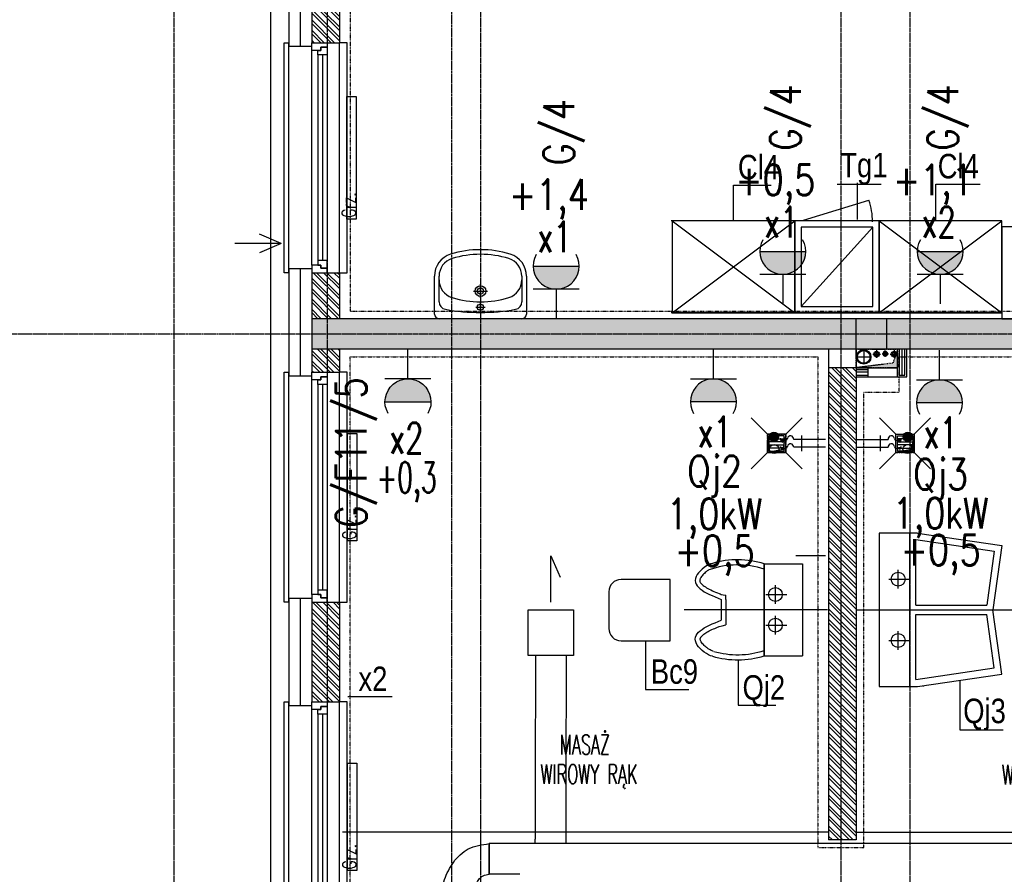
# Model space of a CAD drawing. Extents: x -7228 to 74941, y -112898 to 85621.
# Tile 238 of 256: x 51237 to 51879, y -9329 to -8771. Entities that reach past the tile are written whole.
import ezdxf
from ezdxf.enums import TextEntityAlignment as Align

# ---------------------------------------------------------------- set-up
doc = ezdxf.new("R2010")
doc.units = 0
for name, pattern in [('CENTER', [2, 1.25, -0.25, 0.25, -0.25]), ('DASHDOT', [1, 0.5, -0.25, 0, -0.25]), ('DASHED', [0.75, 0.5, -0.25]), ('DASHED2', [0.375, 0.25, -0.125]), ('DIVIDE', [31.75, 12.7, -6.35, 0, -6.35, 0, -6.35])]:
    doc.linetypes.add(name, pattern=pattern)
doc.layers.get('0').update_dxf_attribs({"color": 101, "linetype": 'CONTINUOUS'})
doc.layers.add('-A_NR', color=8, linetype='CONTINUOUS', plot=False)
for name, color, linetype in [('-A_WOD_KAN', 254, 'CONTINUOUS'), ('Drz---drzwi', 5, 'CONTINUOUS'), ('E35', 6, 'CONTINUOUS'), ('E50', 3, 'CONTINUOUS'), ('Ins-co', 2, 'CONTINUOUS'), ('Ins-kan', 54, 'CONTINUOUS'), ('Ins-went', 141, 'CONTINUOUS'), ('Ins-wod', 4, 'CONTINUOUS'), ('Okn---okna', 5, 'CONTINUOUS'), ('Opis-pom', 6, 'CONTINUOUS'), ('Os-osie glowne', 1, 'CENTER'), ('Sc-beton', 7, 'CONTINUOUS'), ('Sc-beton-hatch', 86, 'CONTINUOUS'), ('Sc-cegla pustak', 42, 'CONTINUOUS'), ('Sc-cegla pustak-hatch', 8, 'CONTINUOUS'), ('Sc-gk', 120, 'CONTINUOUS'), ('Sc-izolacja term-styropian', 151, 'STYROPIAN-KA'), ('Suf-widok', 8, 'CONTINUOUS'), ('W-idok', 8, 'CONTINUOUS'), ('W-idok pod', 5, 'DASHED'), ('W-otwor-strop', 1, 'CONTINUOUS'), ('Wyp-meble', 155, 'CONTINUOUS'), ('Wyp-sanitar', 131, 'CONTINUOUS')]:
    doc.layers.add(name, color=color, linetype=linetype)
doc.styles.add('ARIAL_CE', font='ARIAL.TTF', dxfattribs={"width": 0.8})
doc.styles.add('dwg_opis podstawowy', font='romans.shx', dxfattribs={"width": 0.9})
doc.styles.add('ROMANS', font='romans', dxfattribs={"width": 0.85})
doc.linetypes.add('BATTING', pattern='A,0.0001,-0.1,[134,ltypeshp.shx,S=0.1,R=0,X=-0.1,Y=0],-0.2,[134,ltypeshp.shx,S=0.1,R=180,X=0.1,Y=0],-0.1', length=0.4001)
doc.linetypes.add('STYROPIAN-KA', pattern='A,0.0001,-0.1,[135,ltypeshp.shx,S=0.1,R=0,X=-0.1,Y=0],0,[135,ltypeshp.shx,S=0.1,R=180,X=0.1,Y=0],-0.1', length=0.2001)
doc.linetypes.add('ZIGZAG', pattern='A,0.00254,-5.08,[131,ltypeshp.shx,S=5.08,R=0,X=-5.08,Y=0],-10.16,[131,ltypeshp.shx,S=5.08,R=180,X=5.08,Y=0],-5.08', length=20.32254)

# ---------------------------------------------------------------- blocks, each defined once
blk = doc.blocks.new('_VKDFJGKDFHFJ')
for p, q in [((-28, -150), (-28, 0)), ((-28, 0), (-25, 0)), ((13, 0), (8, 0)), ((13, -150), (13, 0)), ((-10, -145), (-10, -5)), ((-6, -8), (-6, -142)), ((-3, -8), (-3, -142)), ((0, -8), (0, -142)), ((-25, -150), (-28, -150)), ((8, -150), (13, -150))]:
    blk.add_line(p, q)
at = {"linetype": 'DASHED2'}
for p, q in [((8, -150), (8, 0)), ((-25, -150), (-25, 0))]:
    blk.add_line(p, q, dxfattribs=at)
for points in [[(-10, -5), (-10, 0), (0, 0), (0, -3), (-4, -3), (-4, -5)], [(-6, -8), (-6, -5), (-4, -5), (-4, -3), (0, -3), (0, -5), (0, -8)], [(-10, -145), (-10, -150), (0, -150), (0, -147), (-4, -147), (-4, -145)], [(-6, -142), (-6, -145), (-4, -145), (-4, -147), (0, -147), (0, -145), (0, -142)]]:
    blk.add_lwpolyline(points, close=True)
blk = doc.blocks.new('umywalka_60x45')
at = {"ltscale": 25}
for p, q in [((-27, 0), (27, 0)), ((-30, -27.72), (-30, -3)), ((0, -4.5), (0, -10.5)), ((30, -3), (30, -27.72)), ((-27, -27.72), (-27, -11.03)), ((3, -7.5), (-3, -7.5)), ((27, -11.03), (27, -27.72)), ((4.5, -18), (-4.5, -18)), ((0, -13.5), (0, -22.5))]:
    blk.add_line(p, q, dxfattribs=at)
for centre, radius in [((0, -7.5), 2), ((0, -18), 3.5), ((0, -18), 2)]:
    blk.add_circle(centre, radius, dxfattribs=at)
for centre, radius, start, end in [((27, -3), 3, 0, 90), ((-27, -3), 3, 90, 180), ((-22, -11.03), 5, 100.52627, 180), ((0, -129.43), 125.43, 79.47373, 100.52627), ((22, -11.03), 5, 0, 79.47373), ((0, -73.4), 62.4, 72.6871, 107.3129), ((-15, -25.28), 12, 107.3129, 180), ((15, -25.28), 12, 0, 72.6871), ((-15, -27.72), 15, 180, 252.6871), ((-15, -27.72), 12, 180, 252.6871), ((15, -27.72), 12, 287.3129, 0), ((15, -27.72), 15, 287.3129, 0), ((0, 20.4), 65.4, 252.6871, 287.3129), ((0, 20.4), 62.4, 252.6871, 287.3129)]:
    blk.add_arc(centre, radius, start, end, dxfattribs=at)
blk = doc.blocks.new('_STRZAŁKA_WENT')
for q in [(-6.02, -14.01), (0, -30.24), (6.02, -14.01)]:
    blk.add_line((0, 0), q)
blk = doc.blocks.new('_dkjhsjhkfgh')
at = {"layer": 'Ins-went', "ltscale": 2}
for p, q in [((765.64, 1692.62), (765.64, 1695.62)), ((785.64, 1695.62), (785.64, 1692.62)), ((735.64, 1692.62), (735.64, 1672.62)), ((735.64, 1672.62), (735.64, 1692.62)), ((739.64, 1692.62), (735.64, 1692.62)), ((752.64, 1692.62), (739.64, 1692.62)), ((755.64, 1692.62), (752.64, 1692.62)), ((795.64, 1692.62), (755.64, 1692.62)), ((1143.94, 1692.62), (795.64, 1692.62)), ((739.64, 1672.62), (735.64, 1672.62)), ((752.64, 1672.62), (739.64, 1672.62)), ((755.64, 1672.62), (752.64, 1672.62))]:
    blk.add_line(p, q, dxfattribs=at)
blk.add_lwpolyline([(775.84, 1850.1), (775.84, 1880.33), (781.86, 1866.32)], dxfattribs=at)
blk.add_lwpolyline([(760.99, 1845.1), (790.69, 1845.1), (790.69, 1815.4), (760.99, 1815.4)], close=True, dxfattribs=at)
for points in [[(765.84, 1815.4), (765.64, 1695.62)], [(785.84, 1815.4), (785.64, 1695.62)], [(700.22, 1607.08), (700.46, 1630.46), (703.15, 1656.72), (706.54, 1669.18), (712.37, 1680.42), (722.08, 1689.21), (735.64, 1692.62)], [(720.22, 1607.08), (720.45, 1629.72), (722.78, 1652.9), (725.31, 1662.26), (728.56, 1668.68), (731.77, 1671.71), (735.64, 1672.62)]]:
    blk.add_spline(points, degree=3, dxfattribs=at)
blk = doc.blocks.new('_ODWODNIENIE_KRATKA')
for p, q in [((-12, 0), (-22.61, 10.61)), ((0, 0), (10.61, 10.61)), ((-11, -2.99), (-1, -2.99)), ((-1, -4.99), (-11, -4.99)), ((-22.61, -22.6), (-12, -11.99)), ((-11, -6.99), (-1, -6.99)), ((-1, -8.99), (-11, -8.99)), ((10.61, -22.6), (0, -11.99))]:
    blk.add_line(p, q)
for points in [[(0, -11.99), (0, 0), (-12, 0), (-12, -11.99)], [(-1, -10.99), (-1, -1), (-11, -1), (-11, -10.99)]]:
    blk.add_lwpolyline(points, close=True)
blk = doc.blocks.new('G1')
at = {"layer": 'E35'}
blk.add_hatch(color=256, dxfattribs=at).paths.add_polyline_path([(10, 22.85), (-10, 22.85, 1)])
for p, q in [((-10, 22.85), (10, 22.85)), ((10, 12.85), (-10, 12.85))]:
    blk.add_line(p, q, dxfattribs=at)
blk.add_arc((0, 22.85), 10, 150, 30, dxfattribs=at)
at = {"layer": 'E50'}
blk.add_line((0, 12.85), (0, 0), dxfattribs=at)
blk = doc.blocks.new('g2')
at = {"layer": 'E35'}
blk.add_line((15, 19.27), (-15, 19.27), dxfattribs=at)
blk.add_arc((0, 34.27), 15, 150, 30, dxfattribs=at)
at = {"layer": 'E50'}
blk.add_line((0, 19.27), (0, 0), dxfattribs=at)

msp = doc.modelspace()

# ---------------------------------------------------------------- hatches: boundary and pattern name
at = {"layer": 'E35'}
msp.add_hatch(color=256, dxfattribs=at).paths.add_polyline_path([(51475.281, -9020.39), (51505.281, -9020.39, 1)])
at = {"layer": 'Ins-wod'}
msp.add_hatch(color=256, dxfattribs=at).paths.add_polyline_path([(51731.909, -9043.209, 1), (51725.918, -9043.209, 1)])
h = msp.add_hatch(color=256, dxfattribs=at)
edge = h.paths.add_edge_path()
edge.add_ellipse((51816.219, -9043.209), major_axis=(2.118, 2.118), ratio=1, start_angle=-45, end_angle=135, ccw=False)
edge.add_ellipse((51816.219, -9043.209), major_axis=(2.118, 2.118), ratio=1, start_angle=135, end_angle=315, ccw=False)
at = {"layer": 'Sc-beton-hatch'}
h = msp.add_hatch(dxfattribs=at)
h.set_pattern_fill('ANSI33', color=256, style=0)
h.paths.add_polyline_path([(53417.547, -5966.119), (53397.547, -5966.119), (53397.547, -6066.119), (53347.547, -6066.119), (53347.547, -6086.119), (53397.547, -6086.119), (53397.547, -6539.119), (53417.547, -6539.119)])
h.paths.add_polyline_path([(52727.547, -5896.063), (52727.547, -6126.119), (52747.547, -6126.119), (52747.547, -6086.119), (52787.547, -6086.119), (52787.547, -6066.119), (52747.547, -6066.119), (52747.547, -5893.275, 0.0068353), (53006.666, -5853.258), (53003.652, -5833.484, -0.0084051), (52685.545, -5881.599), (52688.203, -5901.422, 0.0010351)])
h.paths.add_polyline_path([(52755.047, -6461.119), (52720.047, -6461.119), (52720.047, -6496.119), (52755.047, -6496.119)])
h.paths.add_polyline_path([(52712.547, -6843.119), (52747.547, -6843.119), (52747.547, -6808.119), (52712.547, -6808.119)])
h.paths.add_polyline_path([(53417.547, -6674.119), (53397.547, -6674.119), (53397.547, -6896.119), (53417.547, -6896.119)])
h.paths.add_polyline_path([(52002.547, -6461.119), (51967.547, -6461.119), (51967.547, -6496.119), (52002.547, -6496.119)], flags=17)
h.paths.add_polyline_path([(51782.547, -6476.119), (51782.547, -5979.405, 0.0063955), (52027.547, -5966.832), (52026.267, -5946.873, -0.0079596), (51721.947, -5961.536), (51722.592, -5981.526, 0.0010422), (51762.547, -5980.155), (51762.547, -6648.119), (51782.547, -6648.119), (51782.547, -6496.119), (51815.547, -6496.119), (51815.547, -6496.115), (51815.547, -6476.119)])
h.paths.add_polyline_path([(51327.547, -6828.119), (51427.547, -6828.119), (51427.547, -7026.119), (51447.547, -7026.119), (51447.547, -6828.119), (51782.547, -6828.119), (51782.547, -6803.119), (51762.547, -6803.119), (51762.547, -6808.119), (51347.547, -6808.119), (51347.547, -5986.279, 0.0010428), (51387.547, -5986.471), (51387.602, -5966.468, -0.0015651), (51327.547, -5966.119)])
h.paths.add_polyline_path([(51987.547, -6808.119), (51967.547, -6808.119), (51967.547, -7466.119), (51944.547, -7466.119), (51944.547, -7486.119), (51967.547, -7486.119), (51967.547, -8068.619), (51987.547, -8068.619), (51987.547, -7486.119), (52278.547, -7486.119), (52278.547, -7801.119), (52298.547, -7801.119), (52351.547, -7801.119), (52351.547, -7781.119), (52298.547, -7781.119), (52298.547, -7466.119), (51987.547, -7466.119)])
h.paths.add_polyline_path([(51427.547, -7276.119), (51447.547, -7276.119), (51447.547, -7176.119), (51427.547, -7176.119)])
h.paths.add_polyline_path([(51427.547, -7526.119), (51447.547, -7526.119), (51447.547, -7486.119), (51487.547, -7486.119), (51487.547, -7466.119), (51447.547, -7466.119), (51447.547, -7426.119), (51427.547, -7426.119)])
h.paths.add_polyline_path([(51807.547, -7486.119), (51807.547, -7466.119), (51742.547, -7466.119), (51742.547, -7486.119)])
h.paths.add_polyline_path([(52351.547, -7486.119), (52351.547, -7466.119), (52298.547, -7466.119), (52298.547, -7486.119)], flags=17)
h.paths.add_polyline_path([(52573.547, -7486.119), (52573.547, -7466.119), (52485.547, -7466.119), (52485.547, -7486.119)])
h.paths.add_polyline_path([(52727.547, -7466.119), (52707.547, -7466.119), (52707.547, -7486.119), (52727.547, -7486.119)])
h.paths.add_polyline_path([(52747.547, -7466.119), (52727.547, -7466.119), (52727.547, -7486.119), (52727.547, -7781.119), (52707.547, -7781.119), (52707.547, -7801.119), (52747.547, -7801.119)])
h.paths.add_polyline_path([(52505.547, -7781.119), (52485.547, -7781.119), (52485.547, -7801.119), (52573.547, -7801.119), (52573.547, -7781.119), (52520.547, -7781.119), (52520.547, -7486.119), (52505.547, -7486.119)])
h.paths.add_polyline_path([(53417.547, -7316.119), (53397.547, -7316.119), (53397.547, -7666.119), (53417.547, -7666.119)])
h.paths.add_polyline_path([(53417.547, -7766.119), (53397.547, -7766.119), (53397.547, -8031.119), (53417.547, -8031.119)])
h.paths.add_polyline_path([(53397.547, -8216.119), (53349.547, -8216.119), (53349.547, -8236.119), (53397.547, -8236.119), (53397.547, -8841.119), (53417.547, -8841.119), (53417.547, -8181.119), (53397.547, -8181.119)])
h.paths.add_polyline_path([(53150.547, -8216.119), (53150.547, -8236.119), (53244.547, -8236.119), (53244.547, -8216.119)])
h.paths.add_polyline_path([(52922.547, -8216.119), (52922.547, -8236.119), (53025.547, -8236.119), (53025.547, -8216.119)])
h.paths.add_polyline_path([(52727.547, -8236.119), (52727.547, -8966.119), (52702.547, -8966.119), (52702.547, -8986.119), (52747.547, -8986.119), (52747.547, -8236.119), (52787.547, -8236.119), (52787.547, -8216.119), (52244.047, -8216.119), (52244.047, -8236.119)])
h.paths.add_polyline_path([(51967.547, -8216.119), (51447.547, -8216.119), (51447.547, -8156.119), (51427.547, -8156.119), (51427.547, -8236.119), (51762.547, -8236.119), (52109.047, -8236.119), (52109.047, -8216.119), (51987.547, -8216.119), (51987.547, -8168.619), (51967.547, -8168.619)])
h.paths.add_polyline_path([(51427.547, -8006.119), (51447.547, -8006.119), (51447.547, -7963.119), (51427.547, -7963.119)])
h.paths.add_polyline_path([(51447.547, -7676.119), (51427.547, -7676.119), (51427.547, -7873.119), (51447.547, -7873.119)])
h.paths.add_polyline_path([(51762.547, -8986.119), (51782.547, -8986.119), (51782.547, -8966.119), (51427.547, -8966.119), (51427.547, -8986.119)])
h.paths.add_polyline_path([(51782.547, -8986.119), (51802.547, -8986.119), (51802.547, -8966.119), (51782.547, -8966.119)])
h.paths.add_polyline_path([(51802.547, -8966.119), (51802.547, -8986.119), (52114.047, -8986.119), (52114.047, -8966.119)])
h.paths.add_polyline_path([(52339.547, -8986.119), (52339.547, -8966.119), (52244.047, -8966.119), (52244.047, -8986.119)], flags=17)
h.paths.add_polyline_path([(52449.547, -8966.119), (52449.547, -8986.119), (52592.547, -8986.119), (52592.547, -8966.119)])
h.paths.add_polyline_path([(52967.547, -8966.119), (52967.547, -8986.119), (53045.547, -8986.119), (53045.547, -8966.119)])
h.paths.add_polyline_path([(53155.547, -8966.119), (53155.547, -8986.119), (53397.547, -8986.119), (53397.547, -9011.119), (53417.547, -9011.119), (53417.547, -8941.119), (53397.547, -8941.119), (53397.547, -8966.119)])
h.paths.add_polyline_path([(53397.547, -9134.119), (53362.547, -9134.119), (53362.547, -9440.619), (53382.547, -9440.619), (53382.547, -9154.119), (53417.547, -9154.119), (53417.547, -9111.119), (53397.547, -9111.119)])
h.paths.add_polyline_path([(53382.547, -9560.619), (53362.547, -9560.619), (53362.547, -9616.119), (52967.547, -9616.119), (52967.547, -9641.119), (53362.547, -9641.119), (53362.547, -9671.119), (53382.547, -9671.119), (53382.547, -9641.119)])
h.paths.add_polyline_path([(53417.547, -9856.119), (53382.547, -9856.119), (53382.547, -9821.119), (53362.547, -9821.119), (53362.547, -9876.119), (53397.547, -9876.119), (53397.547, -10283.619), (53397.547, -10466.119), (52747.547, -10466.119), (52747.547, -10421.119), (52727.547, -10421.119), (52727.547, -10486.119), (53397.547, -10486.119), (53397.547, -10915.39), (53397.547, -10976.119), (53417.547, -10976.119), (53417.547, -10576.119), (53417.547, -10403.619)])
h.paths.add_polyline_path([(52747.547, -10095.119), (52727.547, -10095.119), (52727.547, -10291.119), (52747.547, -10291.119)], flags=17)
h.paths.add_polyline_path([(52727.547, -9985.119), (52747.547, -9985.119), (52747.547, -9206.119), (52727.547, -9206.119), (52727.547, -9616.119), (52431.547, -9616.119), (52431.547, -9641.119), (52727.547, -9641.119)])
h.paths.add_polyline_path([(52280.547, -9616.119), (52280.547, -9641.119), (52321.547, -9641.119), (52321.547, -9616.119)])
h.paths.add_polyline_path([(52058.547, -9641.119), (52058.547, -9616.119), (51942.547, -9616.119), (51942.547, -9641.119)])
h.paths.add_polyline_path([(51842.547, -9641.119), (51842.547, -9616.119), (51547.547, -9616.119), (51547.547, -9601.119), (51527.547, -9601.119), (51527.547, -9616.119), (51287.547, -9616.119), (51287.547, -9641.119), (51527.547, -9641.119), (51527.547, -10036.619), (51547.547, -10036.619), (51547.547, -9641.119)])
h.paths.add_polyline_path([(51547.547, -9472.119), (51527.547, -9472.119), (51527.547, -9504.119), (51547.547, -9504.119)])
h.paths.add_polyline_path([(51237.547, -9641.119), (51237.547, -9616.119), (51187.547, -9616.119), (51187.547, -9641.119)])
h.paths.add_polyline_path([(51137.547, -9641.119), (51137.547, -9616.119), (51087.547, -9616.119), (51087.547, -9641.119)])
h.paths.add_polyline_path([(51037.547, -9641.119), (51037.547, -9616.119), (50987.547, -9616.119), (50987.547, -9641.119)])
h.paths.add_polyline_path([(50937.547, -9641.119), (50937.547, -9616.119), (50897.547, -9616.119), (50897.547, -10523.119), (50997.547, -10523.119), (50997.547, -10538.119), (51017.547, -10538.119), (51017.547, -10503.119), (50917.547, -10503.119), (50917.547, -9641.119)])
h.paths.add_polyline_path([(52058.547, -9962.119), (52058.547, -9944.119), (51944.547, -9944.119), (51944.547, -9962.119)])
h.paths.add_polyline_path([(51527.547, -10291.119), (51547.547, -10291.119), (51547.547, -10136.619), (51527.547, -10136.619)])
h.paths.add_polyline_path([(51017.547, -10656.119), (51017.547, -10638.119), (50997.547, -10638.119), (50997.547, -10656.119), (50797.547, -10656.119), (50797.547, -11011.119), (51527.547, -11011.119), (51527.547, -11051.119), (51547.547, -11051.119), (51547.547, -11011.119), (51597.547, -11011.119), (51597.547, -10991.119), (51547.547, -10991.119), (51547.547, -10836.119), (51527.547, -10836.119), (51527.547, -10991.119), (50817.547, -10991.119), (50817.547, -10676.119), (51527.547, -10676.119), (51527.547, -10686.119), (51547.547, -10686.119), (51547.547, -10421.119), (51527.547, -10421.119), (51527.547, -10656.119)])
h.paths.add_polyline_path([(51987.547, -10486.119), (52104.047, -10486.119), (52104.047, -10466.119), (51767.547, -10466.119), (51767.547, -10486.119), (51967.547, -10486.119), (51967.547, -10991.119), (51747.547, -10991.119), (51747.547, -11011.119), (51807.547, -11011.119), (51807.547, -11051.119), (51827.547, -11051.119), (51827.547, -11011.119), (52087.547, -11011.119), (52087.547, -10991.119), (51987.547, -10991.119)])
h.paths.add_polyline_path([(52214.047, -10466.119), (52214.047, -10486.119), (52278.547, -10486.119), (52278.547, -10991.119), (52237.547, -10991.119), (52237.547, -11011.119), (52819.547, -11011.119), (52819.547, -10991.119), (52298.547, -10991.119), (52298.547, -10466.119)])
h.paths.add_polyline_path([(53382.547, -11011.119), (53382.547, -10991.119), (53337.547, -10991.119), (53337.547, -11011.119)])
h.paths.add_polyline_path([(53400.047, -10993.619), (53382.547, -11011.119), (53417.547, -11011.119)])
h.paths.add_polyline_path([(53382.547, -10976.119), (53382.547, -11011.119), (53400.047, -10993.619)])
h.paths.add_polyline_path([(53382.547, -10976.119), (53400.047, -10993.619), (53417.547, -10976.119)])
h.paths.add_polyline_path([(53417.547, -10976.119), (53400.047, -10993.619), (53417.547, -11011.119)])
at = {"layer": 'Sc-cegla pustak-hatch'}
h = msp.add_hatch(dxfattribs=at)
h.set_pattern_fill('ANSI32', color=256, scale=0.5, angle=90, style=0)
h.paths.add_polyline_path([(52792.547, -7484.119), (52792.547, -7466.119), (52747.547, -7466.119), (52747.547, -7484.119)])
h.paths.add_polyline_path([(52967.547, -7484.119), (52967.547, -7996.119), (52985.547, -7996.119), (52985.547, -7969.119), (53059.547, -7969.119), (53067.547, -7969.119), (53067.547, -7977.119), (53059.547, -7977.119), (53059.547, -7996.119), (53085.347, -7996.119), (53085.347, -7978.119), (53077.547, -7978.119), (53077.547, -7951.119), (52985.547, -7951.119), (52985.547, -7602.119), (53050.547, -7602.119), (53050.547, -7584.119), (52985.547, -7584.119), (52985.547, -7466.119), (52922.547, -7466.119), (52922.547, -7484.119)])
h.paths.add_polyline_path([(53150.547, -7584.119), (53150.547, -7602.119), (53397.547, -7602.119), (53397.547, -7584.119)])
h.paths.add_polyline_path([(53397.547, -7996.119), (53397.547, -7978.119), (53185.347, -7978.119), (53185.347, -7996.119)])
h.paths.add_polyline_path([(52967.547, -8464.119), (52985.547, -8464.119), (52985.547, -8236.119), (52967.547, -8236.119)])
h.paths.add_polyline_path([(52095.547, -7978.119), (52095.547, -7710.119), (52077.547, -7710.119), (52077.547, -7996.119), (52278.547, -7996.119), (52278.547, -8038.619), (52296.547, -8038.619), (52296.547, -7968.119), (52278.547, -7968.119), (52278.547, -7978.119)])
h.paths.add_polyline_path([(52296.547, -7801.119), (52278.547, -7801.119), (52278.547, -7868.119), (52296.547, -7868.119)])
h.paths.add_polyline_path([(51902.547, -7978.119), (51902.547, -7996.119), (51967.547, -7996.119), (51967.547, -7978.119)])
h.paths.add_polyline_path([(51802.547, -7996.119), (51802.547, -7978.119), (51744.547, -7978.119), (51744.547, -7996.119)])
h.paths.add_polyline_path([(51654.547, -7996.119), (51654.547, -7978.119), (51447.547, -7978.119), (51447.547, -7996.119)])
h.paths.add_polyline_path([(51427.547, -8356.119), (51445.547, -8356.119), (51445.547, -8236.119), (51427.547, -8236.119)])
h.paths.add_polyline_path([(51427.547, -8571.119), (51445.547, -8571.119), (51445.547, -8566.119), (52040.547, -8566.119), (52040.547, -8630.119), (52058.547, -8630.119), (52058.547, -8492.119), (52040.547, -8492.119), (52040.547, -8548.119), (51782.547, -8548.119), (51782.547, -8466.119), (51764.547, -8466.119), (51764.547, -8548.119), (51445.547, -8548.119), (51445.547, -8506.119), (51427.547, -8506.119)])
h.paths.add_polyline_path([(51782.547, -8236.119), (51764.547, -8236.119), (51764.547, -8366.119), (51782.547, -8366.119)])
h.paths.add_polyline_path([(52058.547, -8236.119), (52040.547, -8236.119), (52040.547, -8392.119), (52058.547, -8392.119)])
h.paths.add_polyline_path([(52296.547, -8168.619), (52278.547, -8168.619), (52278.547, -8216.119), (52296.547, -8216.119)])
h.paths.add_polyline_path([(52296.547, -8236.119), (52278.547, -8236.119), (52278.547, -8966.119), (52296.547, -8966.119), (52296.547, -8570.119), (52592.547, -8570.119), (52592.547, -8552.119), (52296.547, -8552.119)])
h.paths.add_polyline_path([(52058.547, -8730.119), (52040.547, -8730.119), (52040.547, -8966.119), (52058.547, -8966.119)])
h.paths.add_polyline_path([(51445.547, -8721.119), (51427.547, -8721.119), (51427.547, -8786.119), (51445.547, -8786.119)])
h.paths.add_polyline_path([(51427.547, -8966.119), (51445.547, -8966.119), (51445.547, -8936.119), (51427.547, -8936.119)])
h.paths.add_polyline_path([(51445.547, -9001.119), (51445.547, -8986.119), (51427.547, -8986.119), (51427.547, -9001.119)])
h.paths.add_polyline_path([(51427.547, -9216.119), (51445.547, -9216.119), (51445.547, -9151.119), (51427.547, -9151.119)])
h.paths.add_polyline_path([(51427.547, -9490.119), (51527.547, -9490.119), (51527.547, -9472.119), (51445.547, -9472.119), (51445.547, -9366.119), (51427.547, -9366.119)])
h.paths.add_polyline_path([(51764.547, -9306.119), (51782.547, -9306.119), (51782.547, -8998.119), (51764.547, -8998.119)])
h.paths.add_polyline_path([(52040.547, -9616.119), (52058.547, -9616.119), (52058.547, -9461.119), (52040.547, -9461.119)])
h.paths.add_polyline_path([(52040.547, -9361.119), (52058.547, -9361.119), (52058.547, -8986.119), (52040.547, -8986.119)])
h.paths.add_polyline_path([(52727.547, -8570.119), (52727.547, -8552.119), (52702.547, -8552.119), (52702.547, -8570.119)])
h.paths.add_polyline_path([(52994.547, -8594.119), (52994.547, -8668.119), (52967.547, -8668.119), (52967.547, -8966.119), (52985.547, -8966.119), (52985.547, -8686.119), (53397.547, -8686.119), (53397.547, -8668.119), (53012.547, -8668.119), (53012.547, -8576.119), (52985.547, -8576.119), (52985.547, -8554.119), (52967.547, -8554.119), (52967.547, -8594.119)])
h.paths.add_polyline_path([(52985.547, -9224.119), (52985.547, -8986.119), (52967.547, -8986.119), (52967.547, -9206.119), (52922.547, -9206.119), (52922.547, -9224.119)])
h.paths.add_polyline_path([(52967.547, -9344.119), (52967.547, -9362.119), (53362.547, -9362.119), (53362.547, -9344.119)])
h.paths.add_polyline_path([(52674.547, -9206.119), (52674.547, -9224.119), (52712.547, -9224.119), (52727.547, -9224.119), (52727.547, -9206.119)])
h.paths.add_polyline_path([(52792.547, -9224.119), (52792.547, -9206.119), (52747.547, -9206.119), (52747.547, -9224.119)])
h.paths.add_polyline_path([(52564.547, -9224.119), (52564.547, -9206.119), (52482.547, -9206.119), (52482.547, -9161.119), (52464.547, -9161.119), (52464.547, -9206.119), (52449.547, -9206.119), (52449.547, -9224.119)])
h.paths.add_polyline_path([(52482.547, -8986.119), (52464.547, -8986.119), (52464.547, -9031.119), (52482.547, -9031.119)])
h.paths.add_polyline_path([(52280.547, -9206.119), (52280.547, -9616.119), (52298.547, -9616.119), (52298.547, -9224.119), (52339.547, -9224.119), (52339.547, -9206.119)])
h.paths.add_polyline_path([(51547.547, -9944.119), (51547.547, -9962.119), (51764.547, -9962.119), (51764.547, -10228.119), (51547.547, -10228.119), (51547.547, -10246.119), (52058.547, -10246.119), (52058.547, -10151.619), (52040.547, -10151.619), (52040.547, -10228.119), (51782.547, -10228.119), (51782.547, -9962.119), (51944.547, -9962.119), (51944.547, -9944.119)])
h.paths.add_polyline_path([(52058.547, -9962.119), (52040.547, -9962.119), (52040.547, -10051.619), (52058.547, -10051.619)], flags=17)
h.paths.add_polyline_path([(52058.547, -9641.119), (52040.547, -9641.119), (52040.547, -9944.119), (52058.547, -9944.119)])
h.paths.add_polyline_path([(52680.659, -9975.119), (52680.659, -9957.119), (52298.547, -9957.119), (52298.547, -9641.119), (52280.547, -9641.119), (52280.547, -10291.119), (52298.547, -10291.119), (52298.547, -10246.119), (52727.547, -10246.119), (52727.547, -10228.119), (52298.547, -10228.119), (52298.547, -9975.119)])
h.paths.add_polyline_path([(53362.547, -9876.119), (53362.547, -9858.119), (52967.547, -9858.119), (52967.547, -9876.119)])
h.paths.add_polyline_path([(52967.547, -10118.119), (52985.547, -10118.119), (52985.547, -10108.119), (53397.547, -10108.119), (53397.547, -10090.119), (52985.547, -10090.119), (52985.547, -9984.119), (52967.547, -9984.119)])
h.paths.add_polyline_path([(52985.547, -10238.119), (52985.547, -10228.119), (52967.547, -10228.119), (52967.547, -10356.119), (52985.547, -10356.119), (52985.547, -10256.119), (53135.547, -10256.119), (53135.547, -10466.119), (53153.547, -10466.119), (53153.547, -10238.119)])
h.paths.add_polyline_path([(52967.547, -10456.119), (52967.547, -10466.119), (52985.547, -10466.119), (52985.547, -10456.119)])
h.paths.add_polyline_path([(52280.547, -10466.119), (52298.547, -10466.119), (52298.547, -10421.119), (52280.547, -10421.119)])
h.paths.add_polyline_path([(51785.547, -10656.119), (51785.547, -10596.119), (51767.547, -10596.119), (51767.547, -10686.119), (51785.547, -10686.119), (51785.547, -10674.119), (51967.547, -10674.119), (51967.547, -10656.119)])
h.paths.add_polyline_path([(51785.547, -10786.119), (51767.547, -10786.119), (51767.547, -10991.119), (51785.547, -10991.119)])
h.paths.add_polyline_path([(51785.547, -10496.119), (51785.547, -10486.119), (51767.547, -10486.119), (51767.547, -10496.119)])
at = {"layer": 'W-otwor-strop'}
for points in [[(51782.547, -8998.119), (51809.547, -8998.119), (51809.547, -8986.119), (51806.547, -8995.119)], [(51734.689, -9051.474), (51724.689, -9053.474), (51736.689, -9053.474), (51736.689, -9041.532)]]:
    msp.add_hatch(color=256, dxfattribs=at).paths.add_polyline_path(points)
h = msp.add_hatch(color=256, dxfattribs=at)
h.paths.add_polyline_path([(51820.406, -9041.532), (51818.406, -9051.474), (51817.547, -9051.646), (51817.547, -9053.474), (51820.406, -9053.474)])
h.paths.add_polyline_path([(51817.547, -9051.646), (51808.406, -9053.474), (51817.547, -9053.474)])

# ---------------------------------------------------------------- linework, layer by layer
at = {"layer": '-A_NR', "ltscale": 0.5}
for p, q in [((51702.547, -8902.252), (51702.547, -8879.137)), ((51702.547, -8879.137), (51727.1, -8879.137)), ((51770.047, -8878.331), (51798.828, -8878.331)), ((51783.449, -8901.421), (51783.449, -8877.501)), ((51834.523, -8902.252), (51834.523, -8878.331)), ((51834.523, -8878.331), (51863.304, -8878.331)), ((51645.212, -9176.204), (51645.212, -9207.978)), ((51705.671, -9188.62), (51705.671, -9218.221)), ((51451.145, -9212.541), (51479.943, -9212.541)), ((51645.212, -9207.978), (51673.348, -9207.978))]:
    msp.add_line(p, q, dxfattribs=at)
at = {"layer": '-A_NR', "color": 8}
for p, q in [((51850.047, -9201.971), (51850.047, -9234.275)), ((51705.671, -9218.221), (51730.131, -9218.221)), ((51850.047, -9234.275), (51878.41, -9234.275))]:
    msp.add_line(p, q, dxfattribs=at)
at = {"layer": '-A_WOD_KAN', "color": 254}
msp.add_line((51733.035, -9044.326), (51735.621, -9044.764), dxfattribs=at)
at = {"layer": 'Drz---drzwi', "linetype": 'ZIGZAG', "ltscale": 0.02}
for points in [[(51764.547, -9301.119), (51447.547, -9301.119)], [(51782.547, -9301.119), (52040.547, -9301.119)]]:
    msp.add_lwpolyline(points, dxfattribs=at)
at = {"layer": 'E35'}
msp.add_line((51475.281, -9020.39), (51505.281, -9020.39), dxfattribs=at)
at = {"layer": 'E50'}
msp.add_line((51743.277, -9120.662), (51762.547, -9120.662), dxfattribs=at)
at = {"layer": 'Ins-co'}
for points in [[(51450.476, -8821.119), (51456.576, -8821.119), (51456.576, -8901.119), (51450.476, -8901.119)], [(51450.796, -9041.119), (51456.896, -9041.119), (51456.896, -9111.119), (51450.796, -9111.119)], [(51450.796, -9256.119), (51456.896, -9256.119), (51456.896, -9326.119), (51450.796, -9326.119)]]:
    msp.add_lwpolyline(points, close=True, dxfattribs=at)
at = {"layer": 'Ins-kan', "ltscale": 0.2}
for p, q in [((51787.444, -8986.34), (51787.444, -8995.79)), ((51782.719, -8991.065), (51792.169, -8991.065))]:
    msp.add_line(p, q, dxfattribs=at)
at = {"layer": 'Ins-kan'}
for p, q in [((51714.082, -9030.877), (51724.689, -9041.484)), ((51747.296, -9030.877), (51736.689, -9041.484)), ((51797.799, -9030.877), (51808.406, -9041.484)), ((51831.012, -9030.877), (51820.406, -9041.484)), ((51725.689, -9044.485), (51735.689, -9044.485)), ((51735.689, -9046.485), (51725.689, -9046.485)), ((51819.406, -9044.485), (51809.406, -9044.485)), ((51809.406, -9046.485), (51819.406, -9046.485)), ((51812.097, -9044.326), (51809.511, -9044.764)), ((51725.689, -9048.485), (51735.689, -9048.485)), ((51735.689, -9050.485), (51725.689, -9050.485)), ((51819.406, -9048.485), (51809.406, -9048.485)), ((51809.406, -9050.485), (51819.406, -9050.485)), ((51724.689, -9053.474), (51714.082, -9064.08)), ((51736.689, -9053.474), (51747.296, -9064.08)), ((51808.406, -9053.474), (51797.799, -9064.08)), ((51820.406, -9053.474), (51831.012, -9064.08))]:
    msp.add_line(p, q, dxfattribs=at)
for points in [[(51724.689, -9041.484), (51724.689, -9053.474), (51736.689, -9053.474), (51736.689, -9041.484)], [(51725.689, -9042.485), (51725.689, -9052.476), (51735.689, -9052.476), (51735.689, -9042.485)], [(51820.406, -9041.484), (51820.406, -9053.474), (51808.406, -9053.474), (51808.406, -9041.484)], [(51819.406, -9042.485), (51819.406, -9052.476), (51809.406, -9052.476), (51809.406, -9042.485)]]:
    msp.add_lwpolyline(points, close=True, dxfattribs=at)
at = {"layer": 'Ins-kan', "ltscale": 0.2}
for radius in [4.725, 4.125]:
    msp.add_circle((51787.444, -8991.065), radius, dxfattribs=at)
at = {"layer": 'Ins-wod', "ltscale": 0.3}
for p, q in [((51795.842, -8986.771), (51795.842, -8991.73)), ((51801.547, -8991.014), (51801.547, -8986.892)), ((51807.267, -8986.771), (51807.267, -8991.73)), ((51793.362, -8989.251), (51798.322, -8989.251)), ((51799.486, -8988.953), (51803.608, -8988.953)), ((51804.787, -8989.251), (51809.747, -8989.251))]:
    msp.add_line(p, q, dxfattribs=at)
at = {"layer": 'Ins-wod'}
for p, q in [((51733.955, -9046.869), (51733.035, -9044.326)), ((51735.621, -9044.764), (51733.955, -9046.869)), ((51762.585, -9044.827), (51741.785, -9044.827)), ((51746.985, -9042.227), (51746.985, -9052.627)), ((51782.547, -9044.827), (51803.347, -9044.827)), ((51798.147, -9042.227), (51798.147, -9052.627)), ((51809.511, -9044.764), (51811.177, -9046.869)), ((51811.177, -9046.869), (51812.097, -9044.326)), ((51762.585, -9050.027), (51741.785, -9050.027)), ((51782.547, -9050.027), (51803.347, -9050.027))]:
    msp.add_line(p, q, dxfattribs=at)
at = {"layer": 'Ins-wod', "ltscale": 0.3}
for centre, radius in [((51795.842, -8989.251), 1.82), ((51795.842, -8989.251), 1.365), ((51795.842, -8989.251), 1.138), ((51807.267, -8989.251), 1.82), ((51807.267, -8989.251), 1.365), ((51807.267, -8989.251), 1.138)]:
    msp.add_circle(centre, radius, dxfattribs=at)
at = {"layer": 'Ins-wod'}
for centre in [(51728.913, -9043.209), (51816.219, -9043.209), (51729.07, -9051.14), (51816.062, -9051.14)]:
    msp.add_circle(centre, 2.995, dxfattribs=at)
for centre, radius, start, end in [((51735.337, -9043.192), 2.566, 206.224448, 335.938419), ((51739.716, -9044.647), 2.077, 355.047297, 168.629388), ((51805.416, -9044.647), 2.077, 11.370612, 184.952703), ((51809.795, -9043.192), 2.566, 204.061581, 333.775552), ((51735.337, -9048.392), 2.566, 206.224448, 335.938419), ((51739.716, -9049.847), 2.077, 355.047297, 168.629388), ((51805.416, -9049.847), 2.077, 11.370612, 184.952703), ((51809.795, -9048.392), 2.566, 204.061581, 333.775552)]:
    msp.add_arc(centre, radius, start, end, dxfattribs=at)
at = {"layer": 'Ins-wod', "ltscale": 0.3, "extrusion": (6.27911e-36, -4.28132e-36, -1)}
for major_axis, start_param, end_param in [((-1.088, 1.088), 5.4977892, 11.7809745), ((0.779, 0.779), 3.926992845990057, 10.21017815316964), ((-0.618, 0.618), 5.4977892, 11.7809745)]:
    msp.add_ellipse((51801.547, -8988.953), major_axis=major_axis, ratio=1, start_param=start_param, end_param=end_param, dxfattribs=at)
at = {"layer": 'Ins-wod'}
for points in [[(51735.621, -9044.764), (51733.955, -9046.869), (51733.035, -9044.326)], [(51809.511, -9044.764), (51811.177, -9046.869), (51812.097, -9044.326)], [(51735.621, -9050.025), (51733.955, -9052.13), (51733.035, -9049.587)], [(51809.511, -9050.025), (51811.177, -9052.13), (51812.097, -9049.587)]]:
    msp.add_solid(points, dxfattribs=at)
at = {"layer": 'Os-osie glowne'}
for points in [[(51337.547, -5544.119), (51337.547, -11521.119)], [(51437.547, -5544.119), (51437.547, -11521.119)], [(51537.547, -5544.119), (51537.547, -11591.119)], [(51772.547, -5544.119), (51772.547, -11591.119)], [(51817.547, -5544.119), (51817.547, -11521.119)], [(50525.547, -8976.119), (62792.547, -8976.119)]]:
    msp.add_lwpolyline(points, dxfattribs=at)
at = {"layer": 'Sc-beton'}
for p, q in [((51782.547, -8986.119), (51782.547, -8966.119)), ((51802.547, -8986.119), (51802.547, -8966.119)), ((51782.547, -8986.119), (51762.547, -8986.119))]:
    msp.add_line(p, q, dxfattribs=at)
for points in [[(52114.047, -8966.119), (51427.547, -8966.119)], [(51427.547, -8966.119), (51427.547, -8986.119)], [(51762.547, -8986.119), (51427.547, -8986.119)], [(52114.047, -8986.119), (51782.547, -8986.119)]]:
    msp.add_lwpolyline(points, dxfattribs=at)
at = {"layer": 'Sc-cegla pustak'}
msp.add_line((51782.547, -8998.119), (51764.547, -8998.119), dxfattribs=at)
for points in [[(51427.547, -8721.119), (51427.547, -8786.119)], [(51445.547, -8721.119), (51445.547, -8786.119)], [(51427.547, -8786.119), (51445.547, -8786.119)], [(51427.547, -8936.119), (51427.547, -8966.119)], [(51427.547, -8936.119), (51445.547, -8936.119)], [(51445.547, -8936.119), (51445.547, -8966.119)], [(51427.547, -8986.119), (51427.547, -9001.119)], [(51445.547, -8986.119), (51445.547, -9001.119)], [(51764.547, -8986.119), (51764.547, -9306.119)], [(51782.547, -8986.119), (51782.547, -9306.119)], [(51427.547, -9001.119), (51445.547, -9001.119)], [(51427.547, -9151.119), (51427.547, -9216.119)], [(51427.547, -9151.119), (51445.547, -9151.119)], [(51445.547, -9151.119), (51445.547, -9216.119)], [(51427.547, -9216.119), (51445.547, -9216.119)], [(51782.547, -9306.119), (51764.547, -9306.119)]]:
    msp.add_lwpolyline(points, dxfattribs=at)
at = {"layer": 'Sc-gk'}
for p, q in [((51809.547, -9004.119), (51809.547, -8986.119)), ((51810.747, -9002.919), (51810.747, -8986.119)), ((51814.347, -9002.919), (51814.347, -8986.119)), ((51815.547, -9004.119), (51815.547, -8986.119)), ((51782.547, -8998.119), (51809.547, -8998.119)), ((51782.547, -8999.319), (51790.393, -8999.319)), ((51782.547, -9002.919), (51790.393, -9002.919)), ((51782.547, -9004.119), (51815.547, -9004.119)), ((51810.747, -9002.919), (51814.347, -9002.919))]:
    msp.add_line(p, q, dxfattribs=at)
at = {"layer": 'Sc-gk', "linetype": 'BATTING', "ltscale": 0.09}
for points in [[(51812.547, -9002.919), (51812.547, -8986.119)], [(51790.393, -9001.119), (51782.547, -9001.119)]]:
    msp.add_lwpolyline(points, dxfattribs=at)
at = {"layer": 'Sc-gk'}
msp.add_lwpolyline([(51790.393, -9004.119), (51790.393, -8998.119)], dxfattribs=at)
at = {"layer": 'Sc-izolacja term-styropian', "linetype": 'ByBlock'}
for points in [[(51412.547, -8718.619), (51412.547, -8788.619)], [(51427.547, -8788.619), (51412.547, -8788.619)], [(51412.547, -8933.619), (51412.547, -9003.619)], [(51427.547, -8933.619), (51412.547, -8933.619)], [(51427.547, -9003.619), (51412.547, -9003.619)], [(51412.547, -9148.619), (51412.547, -9218.619)], [(51427.547, -9148.619), (51412.547, -9148.619)], [(51427.547, -9218.619), (51412.547, -9218.619)]]:
    msp.add_lwpolyline(points, dxfattribs=at)
at = {"layer": 'Sc-izolacja term-styropian', "linetype": 'BATTING', "ltscale": 0.35}
for points in [[(51420.047, -8718.619), (51420.047, -8788.619)], [(51420.047, -8933.619), (51420.047, -9003.619)], [(51420.047, -9148.619), (51420.047, -9218.619)]]:
    msp.add_lwpolyline(points, dxfattribs=at)
at = {"layer": 'Suf-widok', "linetype": 'DIVIDE', "ltscale": 0.02}
for points in [[(52035.547, -8571.119), (51452.547, -8571.119), (51452.547, -8961.119), (52035.547, -8961.119)], [(51552.547, -9611.119), (51552.547, -9467.119), (51452.547, -9467.119), (51452.547, -8991.119), (51757.547, -8991.119), (51757.547, -9311.119), (51787.547, -9311.119), (51787.547, -9014.119), (51810.547, -9014.119), (51810.547, -8991.119), (52035.547, -8991.119), (52035.547, -9611.119)]]:
    msp.add_lwpolyline(points, close=True, dxfattribs=at)
at = {"layer": 'W-idok'}
msp.add_lwpolyline([(51400.547, -8358.619), (51400.547, -9363.619)], dxfattribs=at)
at = {"layer": 'W-idok pod'}
msp.add_lwpolyline([(51447.547, -8251.119), (51518.547, -8251.119), (51518.547, -10066.119), (51517.547, -10066.119), (51517.547, -10641.119)], dxfattribs=at)
at = {"layer": 'W-otwor-strop', "linetype": 'DASHDOT'}
for points in [[(51809.547, -8998.119), (51782.547, -8998.119), (51782.547, -8986.119), (51809.547, -8986.119)], [(51724.689, -9041.484), (51736.689, -9041.484), (51736.689, -9053.474), (51724.689, -9053.474)], [(51724.689, -9053.474), (51736.689, -9053.474), (51736.689, -9041.532), (51734.689, -9051.474)], [(51808.406, -9041.484), (51820.406, -9041.484), (51820.406, -9053.474), (51808.406, -9053.474)], [(51808.406, -9053.474), (51820.406, -9053.474), (51820.406, -9041.532), (51818.406, -9051.474)]]:
    msp.add_lwpolyline(points, close=True, dxfattribs=at)
for points in [[(51809.547, -8986.119), (51806.547, -8995.119), (51782.547, -8998.119)], [(51782.547, -8998.119), (51809.547, -8998.119), (51809.547, -8986.119), (51806.547, -8995.119), (51782.547, -8998.119)]]:
    msp.add_lwpolyline(points, dxfattribs=at)
at = {"layer": 'Wyp-meble', "ltscale": 0.3}
for p, q in [((51748.264, -8901.949), (51790.82, -8888.784)), ((51877.547, -8902.252), (51661.862, -8902.252)), ((51662.547, -8962.252), (51742.547, -8902.252)), ((51662.547, -8902.252), (51742.547, -8962.252)), ((51797.547, -8962.252), (51877.547, -8902.252)), ((51797.547, -8902.252), (51877.547, -8962.252)), ((51746.705, -8958.095), (51793.39, -8906.409)), ((51877.547, -8962.252), (51661.862, -8962.252))]:
    msp.add_line(p, q, dxfattribs=at)
for points in [[(51662.547, -8962.252), (51742.547, -8962.252), (51742.547, -8902.252), (51662.547, -8902.252)], [(51742.547, -8962.252), (51797.547, -8962.252), (51797.547, -8902.252), (51742.547, -8902.252)], [(51797.547, -8962.252), (51877.547, -8962.252), (51877.547, -8902.252), (51797.547, -8902.252)], [(51746.705, -8958.095), (51793.39, -8958.095), (51793.39, -8906.409), (51746.705, -8906.409)]]:
    msp.add_lwpolyline(points, close=True, dxfattribs=at)
msp.add_lwpolyline([(51629.212, -9176.204), (51661.212, -9176.204), (51661.212, -9136.204), (51629.212, -9136.204, 0.4142136), (51621.212, -9144.204), (51621.212, -9168.204, 0.4142136)], format="xyb", close=True, dxfattribs=at)
msp.add_arc((51751.944, -8902.583), 41.253, 359.501085, 19.542163, dxfattribs=at)
at = {"layer": 'Wyp-sanitar'}
for p, q in [((51817.547, -9206.001), (51817.547, -9106.001)), ((51821.547, -9110.233), (51872.628, -9117.72)), ((51821.547, -9153.001), (51821.547, -9110.233)), ((51822.547, -9106.001), (51877.547, -9114.063)), ((51877.547, -9114.063), (51871.69, -9156.001)), ((51873.242, -9113.322), (51873.227, -9113.429)), ((51872.628, -9117.72), (51867.7, -9153.001)), ((51722.547, -9126.001), (51722.547, -9186.001)), ((51722.547, -9126.001), (51722.547, -9128.501)), ((51722.547, -9126.001), (51747.547, -9126.001)), ((51747.547, -9126.001), (51747.547, -9186.001)), ((51809.943, -9142.02), (51809.943, -9130.001)), ((51803.741, -9136.001), (51817.415, -9136.001)), ((51729.869, -9152.02), (51729.869, -9140.001)), ((51694.446, -9149.184), (51694.446, -9162.819)), ((51697.446, -9149.184), (51697.446, -9146.401)), ((51697.446, -9149.184), (51697.446, -9162.819)), ((51723.667, -9146.001), (51737.341, -9146.001)), ((51821.547, -9153.001), (51867.7, -9153.001)), ((51763.752, -9156.001), (51670.441, -9156.001)), ((51729.869, -9172.011), (51729.869, -9159.992)), ((51782.547, -9156.001), (51893.67, -9156.001)), ((51821.547, -9159.001), (51867.642, -9159.001)), ((51821.547, -9201.403), (51821.547, -9159.001)), ((51872.521, -9193.932), (51867.642, -9159.001)), ((51877.547, -9197.94), (51871.69, -9156.001)), ((51697.446, -9162.819), (51697.446, -9165.875)), ((51723.667, -9165.992), (51737.341, -9165.992)), ((51809.943, -9182.011), (51809.943, -9169.992)), ((51803.741, -9175.992), (51817.415, -9175.992)), ((51722.547, -9186.001), (51747.547, -9186.001)), ((51821.547, -9201.403), (51872.521, -9193.932)), ((51822.547, -9206.001), (51877.547, -9197.94)), ((51873.186, -9198.689), (51873.171, -9198.582)), ((51797.547, -9206.001), (51822.547, -9206.001)), ((51826.547, -9206.001), (51826.547, -9205.415))]:
    msp.add_line(p, q, dxfattribs=at)
msp.add_lwpolyline([(51877.547, -8966.119), (51977.547, -8966.119), (51977.547, -8906.119), (51877.547, -8906.119)], close=True, dxfattribs=at)
msp.add_lwpolyline([(51877.547, -8966.119), (51977.547, -8966.119), (51977.547, -8906.119), (51877.547, -8906.119)], close=True, dxfattribs=at)
for points in [[(51822.547, -9106.001), (51797.547, -9106.001), (51797.547, -9206.001), (51822.547, -9206.001)], [(51722.547, -9186.001), (51722.547, -9126.001)]]:
    msp.add_lwpolyline(points, dxfattribs=at)
for centre in [(51809.943, -9136.001), (51729.869, -9146.001), (51729.869, -9165.992), (51729.869, -9166.001), (51809.943, -9175.992), (51809.943, -9176.001)]:
    msp.add_circle(centre, 4.506, dxfattribs=at)
for centre, radius, start, end in [((51705.137, -9182.53), 59.149, 72.881057, 106.083789), ((51705.137, -9182.53), 55.821, 71.825974, 109.441408), ((51705.137, -9129.473), 59.149, 253.916211, 287.118943), ((51705.137, -9129.473), 55.82, 253.916211, 288.174471)]:
    msp.add_arc(centre, radius, start, end, dxfattribs=at)
for points, knots in [([(51688.75, -9125.696), (51685.746, -9126.208), (51669.661, -9138.717), (51683.813, -9144.924), (51694.446, -9149.184)], [4.2693846, 4.2693846, 4.2693846, 4.2693846, 13.7093558, 36.5165419, 36.5165419, 36.5165419, 36.5165419]), ([(51686.557, -9129.891), (51686.451, -9129.958), (51686.345, -9130.028), (51685.707, -9130.452), (51685.165, -9130.854), (51683.909, -9131.881), (51683.212, -9132.533), (51682.246, -9133.572), (51681.915, -9133.969), (51681.137, -9135.016), (51680.851, -9135.576), (51680.598, -9136.312), (51680.555, -9136.552), (51680.531, -9136.972), (51680.548, -9137.155), (51680.639, -9137.543), (51680.716, -9137.75), (51680.969, -9138.22), (51681.146, -9138.482), (51681.621, -9139.048), (51681.919, -9139.35), (51682.978, -9140.279), (51683.91, -9140.932), (51686.113, -9142.231), (51687.383, -9142.88), (51690.14, -9144.163), (51691.628, -9144.799), (51693.955, -9145.755), (51694.754, -9146.078), (51697.446, -9146.401)], [7.7468113, 7.7468113, 7.7468113, 7.7468113, 8.0670629, 8.0670629, 9.6549128, 9.6549128, 11.8675717, 11.8675717, 13.2626426, 13.2626426, 15.8623265, 15.8623265, 17.5947175, 17.5947175, 19.3271085, 19.3271085, 21.0594995, 21.0594995, 22.7918905, 22.7918905, 24.5242815, 24.5242815, 27.9417159, 27.9417159, 31.3591503, 31.3591503, 34.7765847, 34.7765847, 36.5165419, 36.5165419, 36.5165419, 36.5165419]), ([(51688.75, -9186.307), (51685.746, -9185.795), (51669.661, -9173.285), (51683.813, -9167.079), (51694.446, -9162.819)], [4.2693846, 4.2693846, 4.2693846, 4.2693846, 13.7093558, 36.5165419, 36.5165419, 36.5165419, 36.5165419]), ([(51689.303, -9183.061), (51689.238, -9183.05), (51689.149, -9183.031), (51688.766, -9182.923), (51688.375, -9182.773), (51687.491, -9182.336), (51686.997, -9182.051), (51685.982, -9181.384), (51685.461, -9181.003), (51684.218, -9180.002), (51683.512, -9179.351), (51682.522, -9178.299), (51682.176, -9177.889), (51681.616, -9177.141), (51681.407, -9176.808), (51681.097, -9176.22), (51680.998, -9175.968), (51680.872, -9175.541), (51680.845, -9175.367), (51680.828, -9175.062), (51680.838, -9174.929), (51680.892, -9174.652), (51680.937, -9174.507), (51681.087, -9174.173), (51681.192, -9173.985), (51681.485, -9173.568), (51681.673, -9173.34), (51682.383, -9172.599), (51683.051, -9172.047), (51684.705, -9170.923), (51685.687, -9170.35), (51687.876, -9169.211), (51689.083, -9168.644), (51692.036, -9167.343), (51693.833, -9166.611), (51697.446, -9165.875)], [4.2693846, 4.2693846, 4.2693846, 4.2693846, 4.8786067, 4.8786067, 6.4276119, 6.4276119, 7.9766171, 7.9766171, 9.5256224, 9.5256224, 11.7707401, 11.7707401, 13.2337584, 13.2337584, 14.6967766, 14.6967766, 16.1597949, 16.1597949, 17.6228132, 17.6228132, 19.0858314, 19.0858314, 20.5488497, 20.5488497, 22.011868, 22.011868, 23.4748862, 23.4748862, 26.5004132, 26.5004132, 29.5259402, 29.5259402, 32.5514672, 32.5514672, 36.5165419, 36.5165419, 36.5165419, 36.5165419])]:
    msp.add_open_spline(points, degree=3, knots=knots, dxfattribs=at)

# ---------------------------------------------------------------- block references
msp.add_blockref('_dkjhsjhkfgh', (50807.547, -11001.119))
at = {"layer": 'E35', "xscale": 1.5, "yscale": 1.5, "zscale": 1.5}
for p, rotation in [((51734.651, -8956.484), 359.9999999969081), ((51837.371, -8956.484), 359.9999999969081), ((51586.945, -8966.119), 359.9999999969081), ((51689.427, -8986.119), 180), ((51836.84, -8986.727), 180)]:
    msp.add_blockref('G1', p, dxfattribs=dict(at, rotation=rotation))
at = {"layer": 'E35', "xscale": -1, "rotation": 180}
msp.add_blockref('g2', (51490.281, -8986.119), dxfattribs=at)
at = {"layer": 'Ins-kan', "rotation": 180}
msp.add_blockref('_ODWODNIENIE_KRATKA', (51724.689, -9053.474), dxfattribs=at)
at = {"layer": 'Ins-kan', "xscale": -1, "rotation": 180}
msp.add_blockref('_ODWODNIENIE_KRATKA', (51820.406, -9053.474), dxfattribs=at)
at = {"layer": 'Ins-went', "xscale": -1, "rotation": 270}
msp.add_blockref('_STRZAŁKA_WENT', (51407.547, -8917.071), dxfattribs=at)
at = {"layer": 'Okn---okna'}
for p in [(51437.547, -8786.119), (51437.547, -9001.119), (51437.547, -9216.119)]:
    msp.add_blockref('_VKDFJGKDFHFJ', p, dxfattribs=at)
at = {"layer": 'Wyp-sanitar', "rotation": 180}
msp.add_blockref('umywalka_60x45', (51537.547, -8966.119), dxfattribs=at)

# ---------------------------------------------------------------- texts
at = {"layer": '-A_NR', "color": 8, "style": 'ARIAL_CE', "width": 0.8}
for s, p in [('Cl4', (51705.427, -8875.276)), ('Tg1', (51772.173, -8873.994)), ('Cl4', (51835.71, -8874.635)), ('Bc9', (51648.632, -9204.245)), ('x2', (51457.956, -9209.018)), ('Qj2', (51708.423, -9214.663)), ('Qj3', (51852.336, -9229.943))]:
    msp.add_text(s, height=16, dxfattribs=at).set_placement(p)
at = {"layer": 'E35', "style": 'ROMANS'}
for s, rotation, width, p in [('G/4', 90, 0.8, (51737.799, -8834.867)), ('G/4', 90, 0.8, (51840.519, -8834.867)), ('G/4', 90, 0.8, (51590.094, -8844.502)), ('+0,5', 360, 0.8, (51729.83, -8878.626)), ('+1,1', 360, 0.8, (51832.551, -8878.626)), ('+1,4', 360, 0.8, (51582.125, -8888.262)), ('x1', 360, 0.7, (51733.719, -8903.152)), ('x2', 360, 0.7, (51836.439, -8903.152)), ('x1', 360, 0.7, (51586.014, -8912.787)), ('G/F11/5', 90, 0.8, (51454.68, -9053.446))]:
    msp.add_text(s, height=20, rotation=rotation, dxfattribs=dict(at, width=width)).set_placement(p, align=Align.MIDDLE)
for s, width, p in [('x1', 0.7, (51690.359, -9039.967)), ('x2', 0.7, (51489.35, -9044.021)), ('x1', 0.7, (51837.771, -9040.574)), ('Qj2', 0.8, (51690.299, -9068.421)), ('Qj3', 0.8, (51837.711, -9070.446)), ('+0,3', 0.6, (51489.409, -9072.721)), ('1,0kW', 0.8, (51690.18, -9096.503)), ('1,0kW', 0.8, (51837.592, -9096.073)), ('+0,5', 0.8, (51690.239, -9120.482)), ('+0,5', 0.8, (51837.652, -9120.053))]:
    msp.add_text(s, height=20, dxfattribs=dict(at, width=width)).set_placement(p, align=Align.MIDDLE)
at = {"layer": 'Ins-co', "style": 'ROMANS', "width": 0.7}
for p in [(51456.241, -8900.239), (51456.561, -9110.239), (51456.561, -9325.239)]:
    msp.add_text('Grz.', height=9, rotation=90, dxfattribs=at).set_placement(p)
at = {"layer": 'Opis-pom', "style": 'dwg_opis podstawowy', "width": 0.6}
for s, p in [('MASAŻ ', (51608.348, -9243.926)), ('MASAŻ ', (51608.348, -9243.926)), ('WIROWY RĄK', (51608.348, -9263.17)), ('WIROWY NÓG', (51910.024, -9263.523)), ('WIROWY NÓG', (51910.024, -9263.523))]:
    msp.add_text(s, height=12.75, dxfattribs=at).set_placement(p, align=Align.MIDDLE_CENTER)

doc.saveas('drawing.dxf')
